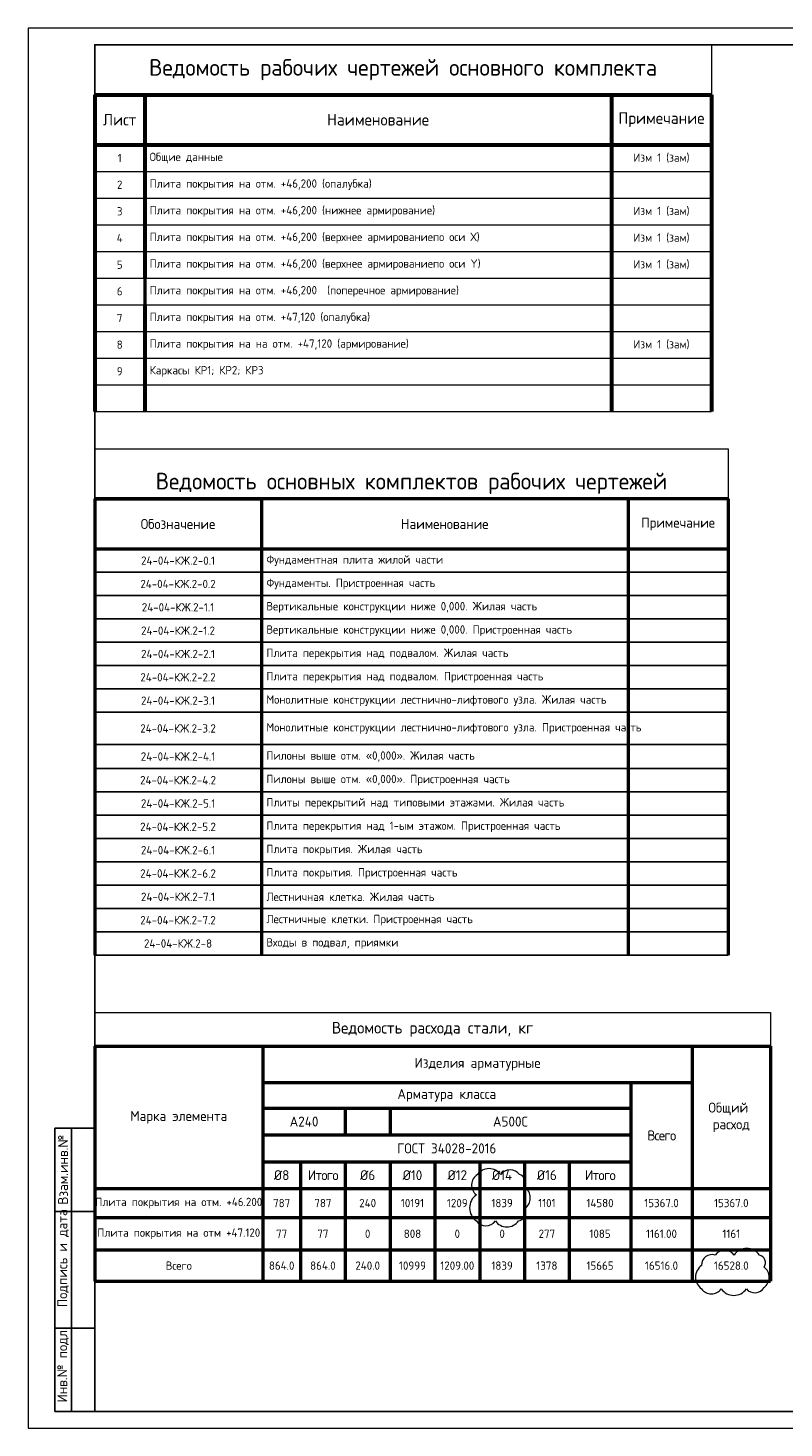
# Model space of a CAD drawing. Header units: millimetres. Extents: x -348641 to 659084, y -187953 to 16029.
# Tile 15 of 256: x -260601 to -237925, y -62298 to -20298. Entities that reach past the tile are written whole.
import ezdxf
from ezdxf.enums import TextEntityAlignment as Align

# ---------------------------------------------------------------- set-up
doc = ezdxf.new("R2010")
doc.units = ezdxf.units.MM
for name, color, linetype, lineweight in [('_0.5', 94, 'Continuous', 50), ('АС-Таблицы', 7, 'Continuous', 20), ('РАЗМЕРЫ', 1, 'Continuous', 9), ('Текст', 7, 'Continuous', 25), ('ТОНКИЕ', 7, 'Continuous', 9)]:
    doc.layers.add(name, color=color, linetype=linetype, lineweight=lineweight)
doc.layers.add('ТОЛСТЫЕ_ОСНОВНЫЕ', color=6, linetype='Continuous')
doc.styles.add('GOST-2.304_Type-B', font='GOST_Common.ttf')
doc.styles.add('style1', font='GOST_Common.ttf', dxfattribs={"height": 500})
doc.styles.add('ГОСТ', font='GOST_Common.ttf')

# ---------------------------------------------------------------- blocks, each defined once
blk = doc.blocks.new('*T118')
at = {"color": 0, "linetype": 'Continuous', "lineweight": 60, "transparency": 16777216}
for p, q in [((0, -1500), (18500, -1500)), ((0, -1500), (0, -11000)), ((1500, -1500), (1500, -7000)), ((15500, -1500), (15500, -11000)), ((18500, -1500), (18500, -11000)), ((0, -3000), (18500, -3000)), ((1500, -7800), (1500, -11000))]:
    blk.add_line(p, q, dxfattribs=at)
at = {"color": 0, "lineweight": 20, "transparency": 16777216}
for p, q in [((0, -3800), (18500, -3800)), ((0, -4600), (18500, -4600)), ((0, -5400), (18500, -5400)), ((0, -6200), (18500, -6200)), ((0, -7000), (18500, -7000)), ((0, -7800), (18500, -7800)), ((0, -8600), (18500, -8600)), ((0, -9400), (18500, -9400)), ((0, -10200), (18500, -10200)), ((0, -11000), (18500, -11000))]:
    blk.add_line(p, q, dxfattribs=at)
at = {"color": 0, "lineweight": 50, "transparency": 16777216}
blk.add_line((1500, -7000), (1500, -7800), dxfattribs=at)
at = {"layer": 'DEFPOINTS', "color": 8, "linetype": 'ByBlock', "lineweight": 0, "transparency": 16777216}
for p, q in [((0, 0), (18500, 0)), ((0, 0), (0, -1500)), ((18500, 0), (18500, -1500))]:
    blk.add_line(p, q, dxfattribs=at)
at = {"color": 0, "linetype": 'Continuous', "lineweight": -3, "transparency": 16777216, "style": 'GOST-2.304_Type-B'}
for s, insert, char_height, width, attachment_point in [('Ведомость рабочих чертежей основного комплекта', (9250, -750), 500, 18200, 5), ('Лист', (750, -2250), 350, 1200, 5), ('Наименование', (8500, -2250), 350, 13700, 5), ('Примечание', (17000, -2250), 350, 2700, 5), ('1', (750, -3400), 250, 1200, 5), ('Общие данные', (1650, -3400), 250, 13700, 4), ('Изм 1 (зам)', (17000, -3400), 250, 2700, 5), ('2', (750, -4200), 250, 1200, 5), ('{\\C7;Плита покрытия на отм. +46,200 (опалубка)}', (1650, -4200), 250, 13700, 4), ('3', (750, -5000), 250, 1200, 5), ('{\\C7;Плита покрытия на отм. +46,200 (нижнее армирование)}', (1650, -5000), 250, 13700, 4), ('Изм 1 (зам)', (17000, -5000), 250, 2700, 5), ('4', (750, -5800), 250, 1200, 5), ('{\\C7;Плита покрытия на отм. +46,200 (верхнее армированиепо оси Х)}', (1650, -5800), 250, 13700, 4), ('Изм 1 (зам)', (17000, -5800), 250, 2700, 5), ('5', (750, -6600), 250, 1200, 5), ('{\\C7;Плита покрытия на отм. +46,200 (верхнее армированиепо оси Y)}', (1650, -6600), 250, 13700, 4), ('Изм 1 (зам)', (17000, -6600), 250, 2700, 5), ('6', (750, -7400), 250, 1200, 5), ('{\\C7;Плита покрытия на отм. +46,200  (поперечное армирование)}', (1650, -7400), 250, 13700, 4), ('7', (750, -8200), 250, 1200, 5), ('{\\C7;Плита покрытия на отм. +47,120 (опалубка)}', (1650, -8200), 250, 13700, 4), ('Изм 1 (зам)', (17000, -9000), 250, 2700, 5), ('8', (750, -9000), 250, 1200, 5), ('{\\C7;Плита покрытия на на отм. +47,120 (армирование)}', (1650, -9000), 250, 13700, 4), ('9', (750, -9800), 250, 1200, 5), ('{\\C7;Каркасы КР1; КР2; КР3}', (1650, -9800), 250, 13700, 4)]:
    blk.add_mtext(s, dxfattribs=dict(at, insert=insert, char_height=char_height, width=width, attachment_point=attachment_point))
blk = doc.blocks.new('*U1237')
at = {"layer": 'ТОЛСТЫЕ_ОСНОВНЫЕ'}
for p, q in [((8, 5), (8, 90)), ((8, 90), (20, 90)), ((13, 5), (13, 90)), ((8, 65), (20, 65)), ((8, 30), (20, 30)), ((20, 5), (8, 5))]:
    blk.add_line(p, q, dxfattribs=at)
at = {"layer": 'ТОЛСТЫЕ_ОСНОВНЫЕ', "color": 6}
blk.add_lwpolyline([(20, 5), (589, 5), (589, 415), (20, 415)], close=True, dxfattribs=at)
at = {"layer": 'ТОНКИЕ'}
blk.add_lwpolyline([(0, 0), (594, 0), (594, 420), (0, 420)], close=True, dxfattribs=at)
at = {"layer": 'Текст', "style": 'style1'}
for s, p in [('Взам.инв.№', (10.5, 77.5)), ('Подпись и дата', (10.5, 50.93)), ('Инв.№ подл.', (10.5, 18.93))]:
    blk.add_text(s, height=3, rotation=90, dxfattribs=at).set_placement(p, align=Align.MIDDLE)
blk = doc.blocks.new('*T120')
at = {"layer": 'DEFPOINTS', "color": 8, "linetype": 'ByBlock', "lineweight": 0, "transparency": 16777216}
for p, q in [((0, 0), (20267, 0)), ((0, 0), (0, -1004)), ((20267, 0), (20267, -1004))]:
    blk.add_line(p, q, dxfattribs=at)
at = {"layer": 'АС-Таблицы', "color": 0, "linetype": 'ByBlock', "lineweight": 50, "transparency": 16777216}
for p, q in [((0, -1004), (20267, -1004)), ((0, -1004), (0, -8062)), ((5044, -1004), (5044, -8062)), ((17923, -1004), (17923, -8062)), ((20267, -1004), (20267, -8062)), ((5044, -2094), (17923, -2094)), ((16079, -2094), (16079, -8062)), ((5044, -2867), (16079, -2867)), ((7516, -2867), (7516, -3671)), ((8860, -2867), (8860, -3671)), ((5044, -3671), (16079, -3671)), ((5044, -4475), (16079, -4475)), ((6173, -4475), (6173, -8062)), ((7516, -4475), (7516, -8062)), ((8860, -4475), (8860, -8062)), ((10204, -4475), (10204, -8062)), ((11548, -4475), (11548, -8062)), ((12892, -4475), (12892, -8062)), ((14235, -4475), (14235, -8062)), ((0, -5279), (20267, -5279)), ((0, -6149), (20267, -6149)), ((0, -7120), (20267, -7120)), ((0, -8062), (20267, -8062))]:
    blk.add_line(p, q, dxfattribs=at)
at = {"layer": 'АС-Таблицы', "color": 0, "transparency": 16777216, "attachment_point": 5, "style": 'ГОСТ'}
for s, insert, char_height, width in [('Ведомость расхода стали, кг', (10133, -502), 350, 20066.74), ('Изделия арматурные', (11483, -1549), 300, 12679.17), ('Арматура класса', (10561, -2480), 300, 10835.38), ('Общий  расход', (19095, -3141), 300, 2143.79), ('Марка элемента', (2522, -3141), 300, 4843.79), ('А240', (6280, -3269), 300, 2272.67), ('A500С', (12470, -3269), 300, 7018.93), ('{\\T0.9;Всего}', (17001, -3686), 300, 1643.79), ('ГОСТ 34028-2016', (10561, -4073), 300, 10835.38), ('{\\T0.9;Итого}', (6845, -4877), 300, 1143.79), ('{\\T0.9;Итого}', (15157, -4877), 300, 1643.79), ('Плита покрытия на отм. +46.200', (2522, -5714), 250, 5043.79), ('787', (6845, -5714), 250, 1143.79), ('14580', (15157, -5714), 250, 1643.79), ('15367.0', (17001, -5714), 250, 1643.79), ('15367.0', (19095, -5714), 250, 2143.79), ('Плита покрытия на отм +47.120', (2522, -6635), 250, 5043.79), ('77', (6845, -6635), 250, 1143.79), ('1085', (15157, -6635), 250, 1643.79), ('1161.00', (17001, -6635), 250, 1643.79), ('1161', (19095, -6635), 250, 2143.79), ('Всего', (2522, -7591), 250, 5043.79), ('864.0', (5608, -7591), 250, 928.88), ('864.0', (6845, -7591), 250, 1143.79), ('240.0', (8188, -7591), 250, 1143.79), ('10999', (9532, -7591), 250, 1143.79), ('1209.00', (10876, -7591), 250, 1143.79), ('1839', (12220, -7591), 250, 1143.79), ('1378', (13563, -7591), 250, 1143.79), ('15665', (15157, -7591), 250, 1643.79), ('16516.0', (17001, -7591), 250, 1643.79), ('16528.0', (19095, -7591), 250, 2143.79)]:
    blk.add_mtext(s, dxfattribs=dict(at, insert=insert, char_height=char_height, width=width))
at = {"layer": 'АС-Таблицы', "color": 150, "transparency": 16777216, "attachment_point": 5, "style": 'ГОСТ'}
for s, insert, char_height, width in [('{\\C200;%%C8}', (5608, -4877), 300, 928.88), ('{\\C200;%%C6} ', (8188, -4877), 300, 1143.79), ('{\\C200;%%C10} ', (9532, -4877), 300, 1143.79), ('{\\C200;%%C12} ', (10876, -4877), 300, 1143.79), ('{\\C200;%%C14}', (12220, -4877), 300, 1143.79), ('{\\C200;%%C16}', (13563, -4877), 300, 1143.79), ('787', (5608, -5714), 250, 928.88), ('240', (8188, -5714), 250, 1143.79), ('10191', (9532, -5714), 250, 1143.79), ('1209', (10876, -5714), 250, 1143.79), ('1839', (12220, -5714), 250, 1143.79), ('1101', (13563, -5714), 250, 1143.79), ('77', (5608, -6635), 250, 928.88), ('0', (8188, -6635), 250, 1143.79), ('808', (9532, -6635), 250, 1143.79), ('0', (10876, -6635), 250, 1143.79), ('0', (12220, -6635), 250, 1143.79), ('277', (13563, -6635), 250, 1143.79)]:
    blk.add_mtext(s, dxfattribs=dict(at, insert=insert, char_height=char_height, width=width))
blk = doc.blocks.new('*T1239')
at = {"color": 0, "lineweight": 50, "transparency": 16777216}
for p, q in [((0, -1500), (5000, -1500)), ((0, -1500), (0, -15185)), ((5000, -1500), (5000, -15185)), ((16000, -1500), (16000, -15185)), ((19000, -1500), (19000, -15185)), ((0, -3000), (19000, -3000))]:
    blk.add_line(p, q, dxfattribs=at)
at = {"color": 0, "linetype": 'ByBlock', "lineweight": -2, "transparency": 16777216}
blk.add_line((5000, -1500), (19000, -1500), dxfattribs=at)
at = {"color": 0, "linetype": 'Continuous', "transparency": 16777216}
for p, q in [((0, -3700), (19000, -3700)), ((0, -4400), (19000, -4400)), ((0, -5100), (19000, -5100)), ((0, -5800), (19000, -5800)), ((0, -6500), (19000, -6500)), ((0, -7200), (5000, -7200)), ((16000, -7200), (19000, -7200)), ((0, -7900), (5000, -7900)), ((16000, -7900), (19000, -7900)), ((0, -8867), (5000, -8867)), ((16000, -8867), (19000, -8867)), ((0, -9585), (5000, -9585)), ((16000, -9585), (19000, -9585)), ((0, -10285), (5000, -10285)), ((16000, -10285), (19000, -10285)), ((0, -10985), (5000, -10985)), ((0, -11685), (5000, -11685)), ((0, -12385), (5000, -12385)), ((0, -13085), (5000, -13085)), ((0, -13785), (5000, -13785)), ((0, -14485), (5000, -14485)), ((0, -15185), (5000, -15185))]:
    blk.add_line(p, q, dxfattribs=at)
at = {"color": 0, "lineweight": -2, "transparency": 16777216}
for p, q in [((5000, -7200), (16000, -7200)), ((5000, -7900), (16000, -7900)), ((5000, -8867), (16000, -8867)), ((5000, -9585), (16000, -9585)), ((5000, -10285), (16000, -10285)), ((5000, -10985), (19000, -10985)), ((5000, -11685), (19000, -11685)), ((5000, -12385), (19000, -12385)), ((5000, -13085), (19000, -13085)), ((5000, -13785), (19000, -13785)), ((5000, -14485), (19000, -14485)), ((5000, -15185), (19000, -15185))]:
    blk.add_line(p, q, dxfattribs=at)
at = {"layer": 'DEFPOINTS', "color": 8, "linetype": 'ByBlock', "lineweight": 0, "transparency": 16777216}
for p, q in [((0, 0), (19000, 0)), ((0, 0), (0, -1500)), ((19000, 0), (19000, -1500))]:
    blk.add_line(p, q, dxfattribs=at)
at = {"color": 0, "linetype": 'Continuous', "lineweight": -3, "transparency": 16777216, "style": 'GOST-2.304_Type-B'}
for s, insert, char_height, width, attachment_point in [('Ведомость основных комплектов рабочих чертежей', (9500, -1350), 500, 18700, 8), ('Обозначение', (2500, -2250), 300, 4800, 5), ('Наименование', (10500, -2250), 300, 10700, 5), ('Примечание', (17500, -2250), 300, 2900, 5), ('24-04-КЖ.2-0.1', (2500, -3350), 250, 4700, 5), ('Фундаментная плита жилой части', (5150, -3350), 250, 10700, 4), ('24-04-КЖ.2-0.2', (2500, -4050), 250, 4700, 5), ('Фундаменты. Пристроенная часть', (5150, -4050), 250, 10700, 4), ('24-04-КЖ.2-1.1', (2500, -4750), 250, 4700, 5), ('Вертикальные конструкции ниже 0,000. Жилая часть', (5150, -4750), 250, 10700, 4), ('24-04-КЖ.2-1.2', (2500, -5450), 250, 4700, 5), ('Вертикальные конструкции ниже 0,000. Пристроенная часть', (5150, -5450), 250, 10700, 4), ('24-04-КЖ.2-2.1', (2500, -6150), 250, 4700, 5), ('Плита перекрытия над подвалом. Жилая часть', (5150, -6150), 250, 10700, 4), ('24-04-КЖ.2-2.2', (2500, -6850), 250, 4700, 5), ('Плита перекрытия над подвалом. Пристроенная часть', (5150, -6850), 250, 10700, 4), ('24-04-КЖ.2-3.1', (2500, -7550), 250, 4700, 5), ('Монолитные конструкции лестнично-лифтового узла. Жилая часть', (5150, -7550), 250, 10700, 4), ('24-04-КЖ.2-3.2', (2500, -8383), 250, 4700, 5), ('Монолитные конструкции лестнично-лифтового узла. Пристроенная часть', (5150, -8383), 250, 10700, 4), ('24-04-КЖ.2-4.1', (2500, -9226), 250, 4700, 5), ('Пилоны выше отм. «0,000». Жилая часть', (5150, -9226), 250, 10700, 4), ('24-04-КЖ.2-4.2', (2500, -9935), 250, 4700, 5), ('Пилоны выше отм. «0,000». Пристроенная часть', (5150, -9935), 250, 10700, 4), ('24-04-КЖ.2-5.1', (2500, -10635), 250, 4700, 5), ('Плиты перекрытий над типовыми этажами. Жилая часть', (5150, -10635), 250, 10700, 4), ('24-04-КЖ.2-5.2', (2500, -11335), 250, 4700, 5), ('Плита перекрытия над 1-ым этажом. Пристроенная часть', (5150, -11335), 250, 10700, 4), ('24-04-КЖ.2-6.1', (2500, -12035), 250, 4700, 5), ('Плита покрытия. Жилая часть', (5150, -12035), 250, 10700, 4), ('24-04-КЖ.2-6.2', (2500, -12735), 250, 4700, 5), ('Плита покрытия. Пристроенная часть', (5150, -12735), 250, 10700, 4), ('24-04-КЖ.2-7.1', (2500, -13435), 250, 4700, 5), ('Лестничная клетка. Жилая часть', (5150, -13435), 250, 10700, 4), ('24-04-КЖ.2-7.2', (2500, -14135), 250, 4700, 5), ('Лестничные клетки. Пристроенная часть', (5150, -14135), 250, 10700, 4), ('24-04-КЖ.2-8', (2500, -14835), 250, 4700, 5), ('Входы в подвал, приямки', (5150, -14835), 250, 10700, 4)]:
    blk.add_mtext(s, dxfattribs=dict(at, insert=insert, char_height=char_height, width=width, attachment_point=attachment_point))

msp = doc.modelspace()

# ---------------------------------------------------------------- linework, layer by layer
at = {"layer": '_0.5', "color": 240, "lineweight": 0, "true_color": 0xed1f24}
for points in [[(-247153, -56086.1, 0.5205671), (-246581.6, -56086.1, 0.5205671), (-245891.6, -56086.1, 0.5205671), (-245709.2, -55728.1, 0.5205671), (-245709.2, -55060.6, 0.5205671), (-245859.5, -54698.1, 0.5205671), (-246423.4, -54698.1, 0.5205671), (-247121.6, -54698.1, 0.5205671), (-247153, -55302.6, 0.5205671)], [(-240395.3, -58125.2, 0.5205671), (-239807.9, -58125.2, 0.5205671), (-239054.3, -58125.2, 0.5205671), (-238524.3, -58080.2, 0.5205671), (-238524.3, -57473.1, 0.5205671), (-238661.6, -57109.6, 0.5205671), (-239424.4, -57109.6, 0.5205671), (-239985.9, -57109.6, 0.5205671), (-240395.3, -57418.7, 0.5205671)]]:
    msp.add_lwpolyline(points, format="xyb", close=True, dxfattribs=at)
at = {"layer": 'РАЗМЕРЫ', "color": 1, "lineweight": 50}
msp.add_lwpolyline([(-239600.8, -34428.2), (-258600.8, -34428.2)], dxfattribs=at)

# ---------------------------------------------------------------- block references
at = {"xscale": 100, "yscale": 100, "zscale": 100}
msp.add_blockref('*U1237', (-260600.8, -62298.5), dxfattribs=at)
for name, p in [('*T118', (-258600.8, -20798.5)), ('*T1239', (-258600.8, -32928.2)), ('*T120', (-258600.8, -49836.1))]:
    msp.add_blockref(name, p)

doc.saveas('drawing.dxf')
